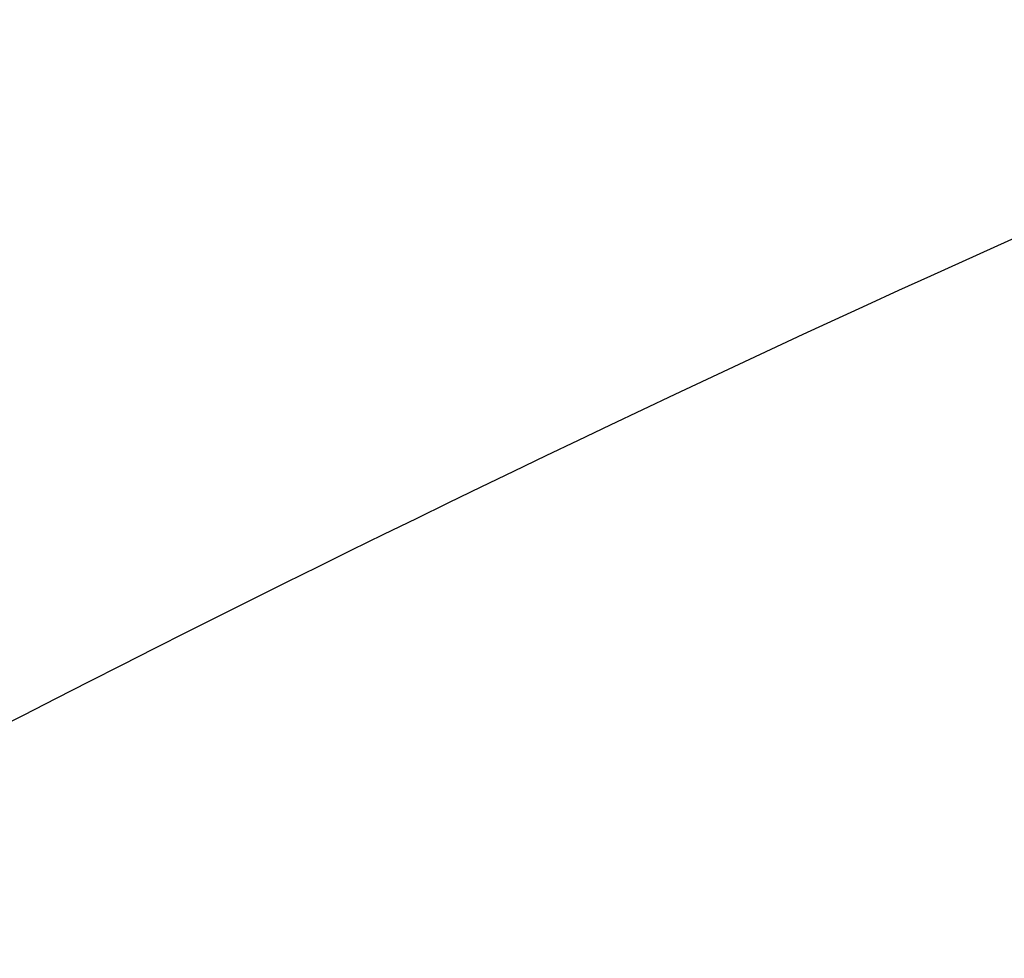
# Model space of a CAD drawing. Header units: millimetres. Extents: x -110 to 102, y -155 to 109.
# Tile 127 of 256: x -57.138 to -56.437, y 42.52 to 43.189. Entities that reach past the tile are written whole.
import ezdxf

# ---------------------------------------------------------------- set-up
doc = ezdxf.new("R2010")
doc.units = ezdxf.units.MM
doc.header["$MEASUREMENT"] = 0
doc.layers.add('surfs', color=7, linetype='Continuous', true_color=0x007f00)

msp = doc.modelspace()

# ---------------------------------------------------------------- linework, layer by layer
at = {"layer": 'surfs'}
for points in [[(-56.9324, 47.04704, 4.96645), (-57.64433, 46.77251, 4.28328), (-59.1564, 46.07081, 3.1679), (-61.49212, 44.69002, 2.29295), (-63.75954, 43.08482, 2.16181), (-65.92161, 41.34168, 2.474), (-67.88164, 39.47684, 3.45255), (-68.98011, 38.19578, 4.58251), (-69.43358, 37.57624, 5.28334)], [(-56.74355, 46.41685, 4.88797), (-57.43078, 46.15143, 4.23139), (-58.88779, 45.47549, 3.15708), (-61.13723, 44.14612, 2.30903), (-63.32129, 42.59854, 2.17724), (-65.40226, 40.91385, 2.47604), (-67.29018, 39.10946, 3.41718), (-68.35171, 37.86872, 4.50266), (-68.79277, 37.26771, 5.17486)], [(-56.58853, 45.77627, 4.81566), (-57.24464, 45.52095, 4.19078), (-58.63345, 44.87374, 3.16597), (-60.77657, 43.60348, 2.352), (-62.85742, 42.12465, 2.22148), (-64.83808, 40.51325, 2.50404), (-66.63535, 38.78763, 3.39983), (-67.64803, 37.60157, 4.43203), (-68.07085, 37.02669, 5.07026)], [(-56.46268, 45.12422, 4.74866), (-57.08112, 44.88008, 4.16001), (-58.38885, 44.26472, 3.19216), (-60.40747, 43.06133, 2.41885), (-62.3685, 41.66235, 2.29167), (-64.23409, 40.13885, 2.55594), (-65.9277, 38.50989, 3.39997), (-66.88386, 37.39241, 4.37165), (-67.2848, 36.85099, 4.97148)], [(-56.22072, 43.12485, 4.57565), (-56.69358, 42.92298, 4.11349), (-57.69603, 42.42375, 3.34645), (-59.25769, 41.46236, 2.72249), (-60.78635, 40.3558, 2.61512), (-62.24571, 39.16176, 2.81804), (-63.57752, 37.89993, 3.48317), (-64.33543, 37.04642, 4.24591), (-64.65716, 36.63577, 4.71383)]]:
    msp.add_open_spline(points, degree=3, knots=[0, 0, 0, 0, 1.178306, 2.356612, 3.534919, 4.709102, 5.883286, 7.05747, 7.05747, 7.05747, 7.05747], dxfattribs=at)

doc.saveas('drawing.dxf')
